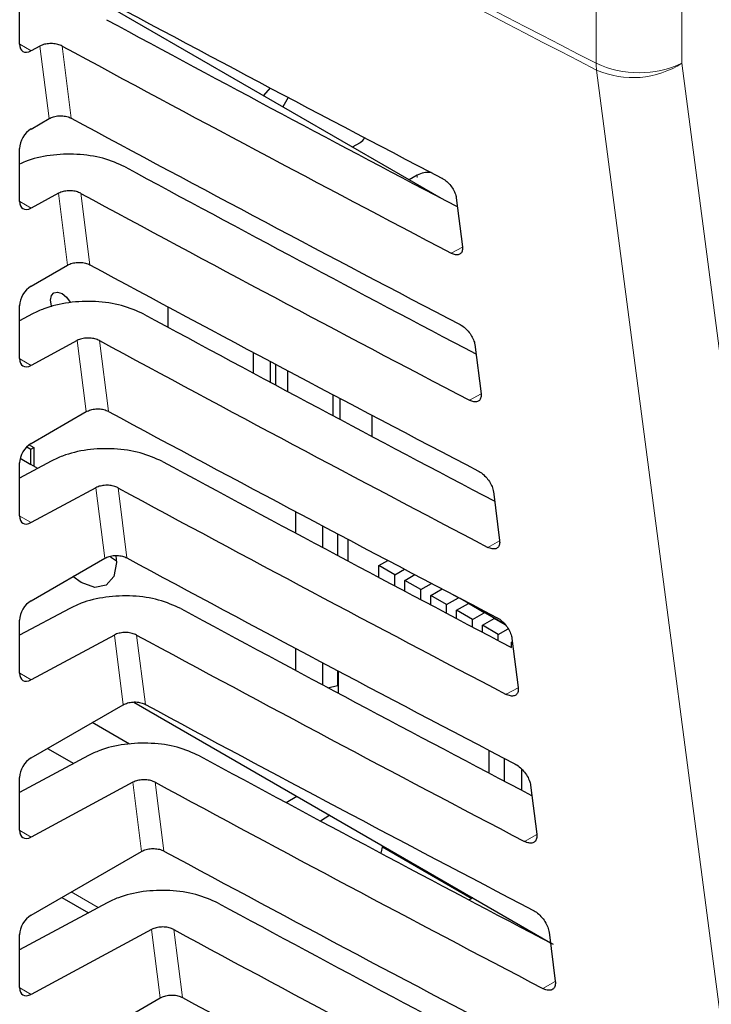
# Paper-space layout 'Blatt4' of a CAD drawing. Header units: millimetres. Extents: x 5 to 418, y 2 to 292.
# Tile 37 of 59: x 102 to 111, y 174 to 187. Entities that reach past the tile are written whole.
import ezdxf

# ---------------------------------------------------------------- set-up
doc = ezdxf.new("R2010")
doc.units = ezdxf.units.MM

psp = doc.layouts.new('Blatt4')

# ---------------------------------------------------------------- linework, layer by layer
at = {"color": 7, "linetype": 'Continuous', "lineweight": 18}
for p, q in [((109.24, 186.159), (109.24, 190.035)), ((110.308, 190.037), (110.308, 186.161)), ((102.054, 186.396), (102.195, 186.315)), ((102.421, 185.471), (102.306, 186.375)), ((102.584, 186.374), (102.697, 185.475)), ((107.007, 184.736), (107.007, 184.766)), ((102.054, 184.437), (102.195, 184.355)), ((102.651, 183.644), (102.538, 184.54)), ((102.815, 184.539), (102.928, 183.649)), ((107.573, 183.87), (107.434, 183.793)), ((102.882, 181.818), (102.77, 182.704)), ((103.047, 182.704), (103.159, 181.822)), ((102.054, 182.477), (102.195, 182.395)), ((107.804, 182.039), (107.662, 181.96)), ((103.113, 179.991), (103.002, 180.869)), ((103.279, 180.869), (103.389, 179.996)), ((102.054, 180.517), (102.195, 180.436)), ((108.036, 180.209), (107.89, 180.127)), ((103.344, 178.165), (103.234, 179.034)), ((103.511, 179.034), (103.62, 178.169)), ((102.054, 178.557), (102.195, 178.476)), ((108.267, 178.378), (108.118, 178.295)), ((103.574, 176.338), (103.465, 177.199)), ((103.743, 177.199), (103.851, 176.343)), ((102.054, 176.598), (102.195, 176.516)), ((108.499, 176.547), (108.346, 176.462)), ((102.697, 175.832), (103.033, 175.638)), ((103.805, 174.512), (103.697, 175.364)), ((103.975, 175.364), (104.082, 174.516)), ((102.054, 174.638), (102.195, 174.556)), ((108.73, 174.717), (108.573, 174.629))]:
    psp.add_line(p, q, dxfattribs=at)
at = {"color": 7, "linetype": 'Continuous', "lineweight": 25}
for p, q in [((102.37, 187.329), (107.307, 184.479)), ((102.053, 186.399), (102.053, 187.058)), ((102.306, 186.375), (102.195, 186.315)), ((105.177, 185.852), (105.091, 185.758)), ((105.401, 185.734), (105.335, 185.618)), ((102.195, 185.34), (102.421, 185.471)), ((106.202, 185.117), (106.3, 185.174)), ((102.053, 184.439), (102.053, 185.098)), ((107.007, 184.766), (106.909, 184.709)), ((102.538, 184.54), (102.195, 184.355)), ((107.495, 184.483), (107.573, 183.873)), ((102.195, 183.381), (102.651, 183.644)), ((102.053, 182.48), (102.053, 183.139)), ((103.899, 183.126), (103.899, 182.872)), ((102.214, 183.036), (102.053, 182.95)), ((102.77, 182.704), (102.195, 182.395)), ((107.727, 182.653), (107.804, 182.042)), ((104.968, 182.297), (104.968, 182.556)), ((105.176, 182.445), (105.176, 182.186)), ((105.247, 182.148), (105.247, 182.407)), ((105.392, 182.33), (105.392, 182.07)), ((105.961, 181.767), (105.961, 182.029)), ((106.046, 181.984), (106.046, 181.722)), ((102.195, 181.421), (102.882, 181.818)), ((106.442, 181.775), (106.442, 181.511)), ((102.142, 181.379), (102.193, 181.35)), ((102.17, 181.404), (102.228, 181.371)), ((102.193, 181.35), (102.228, 181.371)), ((102.228, 181.371), (102.228, 181.14)), ((102.193, 181.161), (102.193, 181.35)), ((102.446, 181.201), (102.053, 180.99)), ((102.053, 180.52), (102.053, 181.179)), ((102.061, 181.237), (102.193, 181.161)), ((102.279, 181.111), (102.193, 181.161)), ((103.002, 180.869), (102.195, 180.436)), ((107.958, 180.822), (108.036, 180.212)), ((105.493, 180.573), (105.493, 180.305)), ((105.834, 180.123), (105.834, 180.392)), ((106.017, 180.295), (106.017, 180.025)), ((106.146, 180.227), (106.146, 179.957)), ((102.195, 179.461), (103.113, 179.991)), ((103.185, 180.01), (103.259, 179.957)), ((106.532, 179.9), (106.644, 179.964)), ((106.532, 179.751), (106.532, 179.9)), ((106.73, 179.786), (106.532, 179.9)), ((106.73, 179.786), (106.851, 179.855)), ((106.73, 179.646), (106.73, 179.786)), ((106.855, 179.714), (106.981, 179.787)), ((107.053, 179.6), (106.855, 179.714)), ((106.855, 179.58), (106.855, 179.714)), ((107.053, 179.6), (107.188, 179.678)), ((107.053, 179.475), (107.053, 179.6)), ((107.177, 179.528), (107.319, 179.61)), ((107.177, 179.41), (107.177, 179.528)), ((107.375, 179.413), (107.177, 179.528)), ((107.522, 179.498), (107.434, 179.549)), ((107.375, 179.413), (107.522, 179.498)), ((107.375, 179.305), (107.375, 179.413)), ((107.5, 179.342), (107.647, 179.426)), ((107.522, 179.498), (107.522, 179.503)), ((107.543, 179.492), (108.097, 179.172)), ((107.647, 179.426), (107.647, 179.432)), ((107.845, 179.312), (107.647, 179.426)), ((102.678, 179.366), (102.053, 179.031)), ((107.698, 179.227), (107.5, 179.342)), ((107.5, 179.239), (107.5, 179.342)), ((107.698, 179.227), (107.845, 179.312)), ((107.845, 179.312), (107.845, 179.318)), ((102.053, 178.56), (102.053, 179.219)), ((107.698, 179.135), (107.698, 179.227)), ((107.822, 179.155), (107.969, 179.24)), ((107.969, 179.24), (107.969, 179.246)), ((108.107, 179.161), (107.969, 179.24)), ((108.02, 179.041), (107.822, 179.155)), ((107.822, 179.069), (107.822, 179.155)), ((108.02, 179.041), (108.142, 179.112)), ((108.02, 178.965), (108.02, 179.041)), ((103.234, 179.034), (102.195, 178.476)), ((108.184, 178.946), (108.195, 178.953)), ((108.184, 178.879), (108.184, 178.946)), ((108.19, 178.991), (108.267, 178.381)), ((105.493, 178.869), (105.493, 178.594)), ((105.834, 178.411), (105.834, 178.688)), ((106.017, 178.591), (106.017, 178.406)), ((106.025, 178.587), (106.025, 178.31)), ((105.896, 178.378), (106.017, 178.406)), ((106.015, 178.406), (106.025, 178.4)), ((106.017, 178.406), (106.025, 178.414)), ((103.475, 178.198), (108.67, 175.2)), ((102.195, 177.502), (103.344, 178.165)), ((103.424, 177.673), (102.958, 177.942)), ((102.402, 177.621), (102.728, 177.433)), ((107.905, 177.313), (107.905, 177.597)), ((102.91, 177.531), (102.053, 177.071)), ((108.096, 177.212), (108.096, 177.497)), ((108.309, 177.367), (108.309, 177.101)), ((102.053, 176.601), (102.053, 177.26)), ((103.465, 177.199), (102.195, 176.516)), ((108.422, 177.161), (108.499, 176.551)), ((105.377, 176.946), (105.507, 177.026)), ((105.92, 176.787), (105.805, 176.716)), ((102.195, 175.542), (103.574, 176.338)), ((106.559, 176.314), (106.58, 176.406)), ((106.577, 176.393), (107.688, 175.751)), ((102.58, 175.764), (102.912, 175.573)), ((107.702, 175.759), (107.656, 175.732)), ((103.142, 175.696), (102.053, 175.111)), ((103.697, 175.364), (102.195, 174.556)), ((102.053, 174.641), (102.053, 175.3)), ((108.653, 175.33), (108.73, 174.72)), ((102.195, 173.582), (103.805, 174.512))]:
    psp.add_line(p, q, dxfattribs=at)
at = {"color": 7, "linetype": 'Continuous', "lineweight": 18, "flags": 128}
for points in [[(110.308, 186.161), (111.724, 175.337), (113.14, 164.52)], [(112.077, 164.435), (111.919, 165.647), (111.284, 170.497), (109.245, 186.076)]]:
    psp.add_lwpolyline(points, dxfattribs=at)
at = {"color": 7, "linetype": 'Continuous', "lineweight": 25, "flags": 128}
for points in [[(102.452, 183.124), (102.448, 183.137), (102.437, 183.207), (102.448, 183.264), (102.479, 183.3), (102.526, 183.309), (102.581, 183.29), (102.636, 183.246), (102.683, 183.183), (102.686, 183.177)], [(103.254, 180.023), (103.26, 179.94), (103.226, 179.765), (103.131, 179.656), (102.989, 179.628), (102.821, 179.687), (102.716, 179.762)]]:
    psp.add_lwpolyline(points, dxfattribs=at)
at = {"color": 7, "linetype": 'Continuous', "lineweight": 18}
for centre, radius, start, end in [((293.641, 544.331), 402.853, 241.61753, 242.75876), ((293.643, 544.241), 402.847, 241.61758, 242.75876), ((109.773, 187.29), 1.249, 244.78, 295.3751), ((109.958, 186.158), 0.718, 179.8785, 186.5632), ((109.697, 187.109), 1.128, 246.3585, 302.7876)]:
    psp.add_arc(centre, radius, start, end, dxfattribs=at)
at = {"color": 7, "linetype": 'Continuous', "lineweight": 25}
for centre, radius, start, end in [((106.246, 185.278), 0.117, 296.9982, 336.5981), ((107.146, 184.5), 0.3, 83.0931, 117.6932)]:
    psp.add_arc(centre, radius, start, end, dxfattribs=at)
for centre, major_axis, ratio, start_param, end_param in [((376.157, 361.79), (400.469, 6.162), 0.587275, 3.950946, 3.967413), ((374.839, 348.655), (397.637, -5.907), 0.567125, 3.968584, 3.983526), ((102.197, 186.479), (0.103, 0.172), 0.587369, 2.36515, 3.918493), ((374.838, 348.655), (398.444, -5.919), 0.567125, 3.968582, 3.985126), ((376.157, 359.83), (400.148, 6.157), 0.587275, 3.950986, 3.967453), ((102.197, 185.179), (0.103, 0.172), 0.587369, 0.811807, 2.36515), ((374.84, 346.696), (397.316, -5.902), 0.567125, 3.968625, 3.983579), ((102.197, 184.52), (0.103, 0.172), 0.587369, 2.36515, 3.918493), ((374.838, 346.695), (398.123, -5.914), 0.567125, 3.968623, 3.985166), ((376.156, 357.87), (399.827, 6.152), 0.587275, 3.951027, 3.967493), ((102.197, 183.219), (0.103, 0.172), 0.587369, 0.811807, 2.36515), ((374.84, 344.737), (396.994, -5.897), 0.567125, 3.968666, 3.983632), ((374.839, 344.736), (397.802, -5.909), 0.567125, 3.968664, 3.985207), ((102.197, 182.56), (0.103, 0.172), 0.587369, 2.36515, 3.918493), ((376.156, 355.91), (399.506, 6.148), 0.587275, 3.951067, 3.967532), ((102.197, 181.259), (0.103, 0.172), 0.587369, 0.811807, 2.36515), ((374.841, 342.777), (396.673, -5.893), 0.567125, 3.968707, 3.983625), ((374.839, 342.776), (397.48, -5.905), 0.567125, 3.968705, 3.985247), ((102.197, 180.6), (0.103, 0.172), 0.587369, 2.36515, 3.918493), ((376.155, 353.95), (399.185, 6.143), 0.587275, 3.951108, 3.967572), ((102.197, 179.299), (0.103, 0.172), 0.587369, 0.811807, 2.36515), ((374.841, 340.818), (396.352, -5.888), 0.567125, 3.968748, 3.983739), ((374.84, 340.817), (397.159, -5.9), 0.567125, 3.968746, 3.985287), ((102.197, 178.641), (0.103, 0.172), 0.587369, 2.36515, 3.918493), ((376.155, 351.99), (398.864, 6.138), 0.587275, 3.951149, 3.967612), ((102.197, 177.34), (0.103, 0.172), 0.587369, 0.811807, 2.36515), ((374.842, 338.858), (396.031, -5.883), 0.567125, 3.968789, 3.983923), ((374.841, 338.858), (396.838, -5.895), 0.567125, 3.968787, 3.985327), ((102.197, 176.681), (0.103, 0.172), 0.587369, 2.36515, 3.918493), ((376.154, 350.03), (398.543, 6.133), 0.587275, 3.951189, 3.967652), ((374.842, 336.899), (395.71, -5.878), 0.567125, 3.96883, 3.983847), ((102.197, 175.38), (0.103, 0.172), 0.587369, 0.811807, 2.36515), ((374.841, 336.898), (396.517, -5.89), 0.567125, 3.968828, 3.985368), ((102.197, 174.721), (0.103, 0.172), 0.587369, 2.36515, 3.918493), ((376.154, 348.07), (398.221, 6.128), 0.587275, 3.95123, 3.967692)]:
    psp.add_ellipse(centre, major_axis=major_axis, ratio=ratio, start_param=start_param, end_param=end_param, dxfattribs=at)
for points, knots in [([(102.584, 186.374), (102.566, 186.382), (102.53, 186.398), (102.463, 186.407), (102.396, 186.404), (102.342, 186.392), (102.316, 186.379), (102.306, 186.375)], [0, 0, 0, 0, 0.218777, 0.43751, 0.657479, 0.879863, 1, 1, 1, 1]), ([(102.421, 185.471), (102.438, 185.479), (102.474, 185.496), (102.542, 185.507), (102.61, 185.505), (102.663, 185.492), (102.689, 185.479), (102.697, 185.475)], [0, 0, 0, 0, 0.223618, 0.44726, 0.670215, 0.891746, 1, 1, 1, 1]), ([(103.369, 184.868), (103.28, 184.908), (103.102, 184.987), (102.767, 185.035), (102.43, 185.02), (102.187, 184.966), (102.077, 184.914), (102.053, 184.903)], [0, 0, 0, 0, 0.232727, 0.465407, 0.699402, 0.935967, 1, 1, 1, 1]), ([(107.318, 184.727), (107.325, 184.723), (107.349, 184.709), (107.391, 184.675), (107.439, 184.62), (107.475, 184.559), (107.491, 184.512), (107.495, 184.488), (107.495, 184.483)], [0, 0, 0, 0, 0.081253, 0.29343, 0.506901, 0.72249, 0.939689, 1, 1, 1, 1]), ([(102.815, 184.539), (102.798, 184.547), (102.762, 184.563), (102.695, 184.572), (102.627, 184.569), (102.574, 184.557), (102.547, 184.544), (102.538, 184.54)], [0, 0, 0, 0, 0.218783, 0.437522, 0.657497, 0.879887, 1, 1, 1, 1]), ([(107.573, 183.873), (107.573, 183.866), (107.575, 183.841), (107.567, 183.805), (107.54, 183.777), (107.499, 183.77), (107.461, 183.779), (107.439, 183.79), (107.434, 183.793)], [0, 0, 0, 0, 0.085705, 0.302608, 0.518156, 0.731573, 0.943439, 1, 1, 1, 1]), ([(102.651, 183.644), (102.669, 183.653), (102.705, 183.67), (102.773, 183.68), (102.841, 183.678), (102.894, 183.665), (102.919, 183.653), (102.928, 183.649)], [0, 0, 0, 0, 0.2236241, 0.4472715, 0.6702332, 0.8917694, 1, 1, 1, 1]), ([(103.601, 183.033), (103.512, 183.072), (103.334, 183.152), (102.999, 183.199), (102.661, 183.186), (102.392, 183.122), (102.26, 183.059), (102.214, 183.036)], [0, 0, 0, 0, 0.218789, 0.437534, 0.657515, 0.879913, 1, 1, 1, 1]), ([(107.545, 182.903), (107.552, 182.899), (107.577, 182.884), (107.621, 182.849), (107.669, 182.792), (107.706, 182.729), (107.723, 182.682), (107.726, 182.658), (107.727, 182.653)], [0, 0, 0, 0, 0.084719, 0.296921, 0.510428, 0.726053, 0.943271, 1, 1, 1, 1]), ([(103.047, 182.704), (103.029, 182.712), (102.994, 182.727), (102.927, 182.737), (102.859, 182.734), (102.806, 182.722), (102.779, 182.709), (102.77, 182.704)], [0, 0, 0, 0, 0.218789, 0.4375337, 0.6575145, 0.8799115, 1, 1, 1, 1]), ([(107.804, 182.042), (107.805, 182.035), (107.807, 182.009), (107.798, 181.972), (107.771, 181.944), (107.728, 181.936), (107.689, 181.947), (107.666, 181.958), (107.662, 181.96)], [0, 0, 0, 0, 0.089099, 0.305978, 0.521493, 0.734878, 0.946728, 1, 1, 1, 1]), ([(102.882, 181.818), (102.9, 181.826), (102.936, 181.843), (103.004, 181.854), (103.072, 181.852), (103.125, 181.839), (103.15, 181.826), (103.159, 181.822)], [0, 0, 0, 0, 0.22363, 0.447283, 0.670251, 0.891793, 1, 1, 1, 1]), ([(103.832, 181.198), (103.743, 181.237), (103.565, 181.317), (103.231, 181.364), (102.892, 181.351), (102.624, 181.287), (102.492, 181.224), (102.446, 181.201)], [0, 0, 0, 0, 0.2187953, 0.4375462, 0.6575334, 0.8799369, 1, 1, 1, 1]), ([(107.772, 181.078), (107.779, 181.074), (107.805, 181.059), (107.851, 181.022), (107.9, 180.964), (107.938, 180.899), (107.954, 180.851), (107.958, 180.827), (107.958, 180.822)], [0, 0, 0, 0, 0.088008, 0.300233, 0.513775, 0.729433, 0.94667, 1, 1, 1, 1]), ([(103.279, 180.869), (103.261, 180.877), (103.226, 180.892), (103.159, 180.902), (103.091, 180.899), (103.037, 180.887), (103.011, 180.874), (103.002, 180.869)], [0, 0, 0, 0, 0.218795, 0.437546, 0.657532, 0.879936, 1, 1, 1, 1]), ([(108.036, 180.212), (108.036, 180.204), (108.039, 180.177), (108.03, 180.139), (108.001, 180.11), (107.957, 180.103), (107.917, 180.114), (107.894, 180.125), (107.89, 180.127)], [0, 0, 0, 0, 0.09232, 0.309177, 0.524659, 0.738015, 0.949851, 1, 1, 1, 1]), ([(103.113, 179.991), (103.131, 180), (103.167, 180.017), (103.234, 180.027), (103.303, 180.025), (103.355, 180.012), (103.381, 180), (103.389, 179.996)], [0, 0, 0, 0, 0.223636, 0.447295, 0.670269, 0.891817, 1, 1, 1, 1]), ([(104.064, 179.363), (103.975, 179.402), (103.797, 179.482), (103.463, 179.529), (103.124, 179.516), (102.856, 179.452), (102.724, 179.389), (102.678, 179.366)], [0, 0, 0, 0, 0.218801, 0.437558, 0.657551, 0.879961, 1, 1, 1, 1]), ([(107.998, 179.254), (108.006, 179.25), (108.034, 179.234), (108.08, 179.196), (108.131, 179.136), (108.169, 179.07), (108.186, 179.021), (108.189, 178.996), (108.19, 178.991)], [0, 0, 0, 0, 0.091132, 0.303381, 0.516954, 0.732645, 0.9499, 1, 1, 1, 1]), ([(103.511, 179.034), (103.493, 179.042), (103.458, 179.057), (103.391, 179.067), (103.323, 179.064), (103.269, 179.051), (103.243, 179.039), (103.234, 179.034)], [0, 0, 0, 0, 0.218801, 0.437558, 0.657551, 0.87996, 1, 1, 1, 1]), ([(108.267, 178.381), (108.268, 178.373), (108.27, 178.345), (108.261, 178.306), (108.231, 178.277), (108.186, 178.27), (108.145, 178.281), (108.122, 178.293), (108.118, 178.295)], [0, 0, 0, 0, 0.09538, 0.312215, 0.527668, 0.740995, 0.952818, 1, 1, 1, 1]), ([(103.344, 178.165), (103.361, 178.173), (103.397, 178.19), (103.465, 178.201), (103.533, 178.199), (103.586, 178.186), (103.612, 178.173), (103.62, 178.169)], [0, 0, 0, 0, 0.223642, 0.447307, 0.670287, 0.89184, 1, 1, 1, 1]), ([(104.296, 177.528), (104.207, 177.567), (104.029, 177.647), (103.694, 177.694), (103.356, 177.681), (103.087, 177.617), (102.956, 177.554), (102.91, 177.531)], [0, 0, 0, 0, 0.218807, 0.43757, 0.65757, 0.879985, 1, 1, 1, 1]), ([(108.225, 177.43), (108.234, 177.425), (108.262, 177.409), (108.31, 177.369), (108.362, 177.308), (108.401, 177.24), (108.417, 177.19), (108.421, 177.165), (108.422, 177.161)], [0, 0, 0, 0, 0.094104, 0.306375, 0.51998, 0.735701, 0.952973, 1, 1, 1, 1]), ([(103.743, 177.199), (103.725, 177.207), (103.689, 177.222), (103.622, 177.232), (103.555, 177.229), (103.501, 177.216), (103.475, 177.204), (103.465, 177.199)], [0, 0, 0, 0, 0.218807, 0.43757, 0.657569, 0.879984, 1, 1, 1, 1]), ([(108.499, 176.551), (108.499, 176.542), (108.502, 176.513), (108.492, 176.473), (108.461, 176.443), (108.415, 176.437), (108.373, 176.448), (108.35, 176.46), (108.346, 176.462)], [0, 0, 0, 0, 0.098292, 0.3151062, 0.5305297, 0.7438302, 0.955641, 1, 1, 1, 1]), ([(103.574, 176.338), (103.592, 176.347), (103.628, 176.364), (103.696, 176.374), (103.764, 176.372), (103.817, 176.359), (103.842, 176.347), (103.851, 176.343)], [0, 0, 0, 0, 0.223648, 0.447319, 0.670304, 0.891864, 1, 1, 1, 1]), ([(104.528, 175.693), (104.439, 175.732), (104.261, 175.811), (103.926, 175.859), (103.588, 175.846), (103.319, 175.782), (103.188, 175.719), (103.142, 175.696)], [0, 0, 0, 0, 0.218813, 0.437582, 0.657588, 0.88001, 1, 1, 1, 1]), ([(108.452, 175.606), (108.461, 175.601), (108.49, 175.584), (108.539, 175.543), (108.592, 175.48), (108.632, 175.41), (108.649, 175.36), (108.652, 175.334), (108.653, 175.33)], [0, 0, 0, 0, 0.096934, 0.309226, 0.522862, 0.738613, 0.9559, 1, 1, 1, 1]), ([(103.975, 175.364), (103.957, 175.371), (103.921, 175.387), (103.854, 175.397), (103.787, 175.394), (103.733, 175.381), (103.707, 175.369), (103.697, 175.364)], [0, 0, 0, 0, 0.218813, 0.437581, 0.657587, 0.880009, 1, 1, 1, 1]), ([(108.73, 174.72), (108.731, 174.711), (108.733, 174.681), (108.723, 174.64), (108.691, 174.61), (108.643, 174.603), (108.601, 174.615), (108.577, 174.627), (108.573, 174.629)], [0, 0, 0, 0, 0.101065, 0.31786, 0.533256, 0.746531, 0.958331, 1, 1, 1, 1]), ([(103.805, 174.512), (103.823, 174.52), (103.859, 174.537), (103.927, 174.548), (103.995, 174.546), (104.048, 174.533), (104.073, 174.52), (104.082, 174.516)], [0, 0, 0, 0, 0.223654, 0.447331, 0.670322, 0.891888, 1, 1, 1, 1])]:
    psp.add_open_spline(points, degree=3, knots=knots, dxfattribs=at)

doc.saveas('drawing.dxf')
